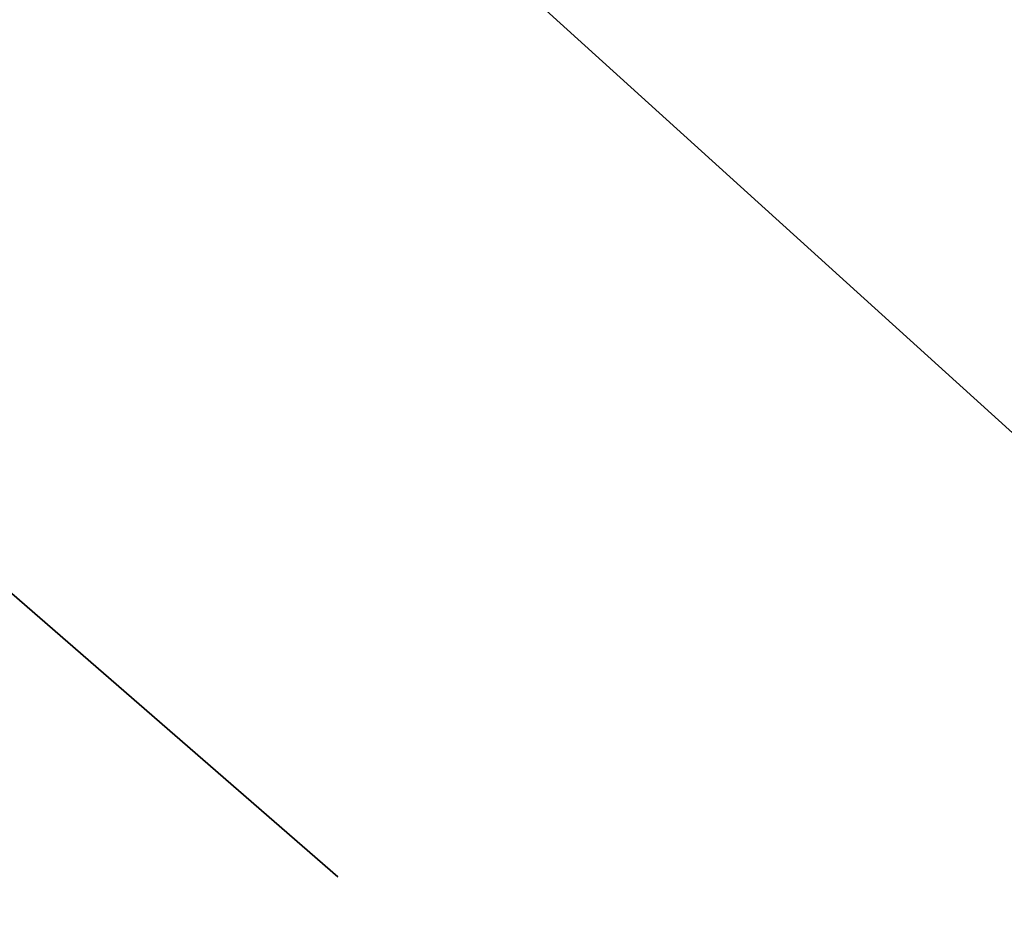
# Model space of a CAD drawing. Extents: x 5 to 565, y -280 to 280.
# Tile 226 of 256: x 208.3008 to 208.3673, y -52.3357 to -52.2755. Entities that reach past the tile are written whole.
import ezdxf

# ---------------------------------------------------------------- set-up
doc = ezdxf.new("R2010")
doc.units = 0
doc.header["$LTSCALE"] = 25.4
doc.layers.get('0').update_dxf_attribs({"color": 13, "linetype": 'CONTINUOUS'})

# ---------------------------------------------------------------- blocks, each defined once
blk = doc.blocks.new('GRUPUJ_1')
at = {"color": 254}
mesh = blk.add_polyface(dxfattribs=at)
corners = [(15.698975, 40.466339, 139.717425), (15.532455, 40.61108, 139.625491), (15.532455, 40.61108, 10.750011)]
mesh.append_faces([[corners[k] for k in face] for face in [(0, 1, 2)]], dxfattribs={"color": 254})
mesh = blk.add_polyface(dxfattribs=at)
corners = [(15.681656, 40.553383, 10.409981), (27.638947, 35.852959, 0.041023), (27.736359, 35.684231, 0.162005)]
mesh.append_faces([[corners[k] for k in face] for face in [(0, 1, 2)]], dxfattribs={"color": 254})
mesh = blk.add_polyface(dxfattribs=at)
corners = [(15.893158, 40.361629, 10.750011), (15.681656, 40.553383, 10.409981), (27.796844, 35.579464, 0.356823)]
mesh.append_faces([[corners[k] for k in face] for face in [(0, 1, 2)]], dxfattribs={"color": 254})
mesh = blk.add_polyface(dxfattribs=at)
corners = [(15.681656, 40.553383, 10.409981), (27.736359, 35.684231, 0.162005), (27.796844, 35.579464, 0.356823)]
mesh.append_faces([[corners[k] for k in face] for face in [(0, 1, 2)]], dxfattribs={"color": 254})
mesh = blk.add_polyface(dxfattribs=at)
corners = [(15.681656, 40.553383, 10.409981), (27.509521, 36.077118), (27.638947, 35.852959, 0.041023)]
mesh.append_faces([[corners[k] for k in face] for face in [(0, 1, 2)]], dxfattribs={"color": 254})
blk = doc.blocks.new('CRISTAL-M-7628-7627_STL')
at = {"color": 0}
blk.add_blockref('GRUPUJ_1', (192.623291, -92.799805, 0.00163), dxfattribs=at)
blk = doc.blocks.new('GRUPUJ_6')
at = {"color": 0}
blk.add_blockref('CRISTAL-M-7628-7627_STL', (-5.37955, 280, -0.00163), dxfattribs=at)

msp = doc.modelspace()

# ---------------------------------------------------------------- block references
at = {"color": 0}
msp.add_blockref('GRUPUJ_6', (5.37955, -280, 0.00163), dxfattribs=at)

doc.saveas('drawing.dxf')
